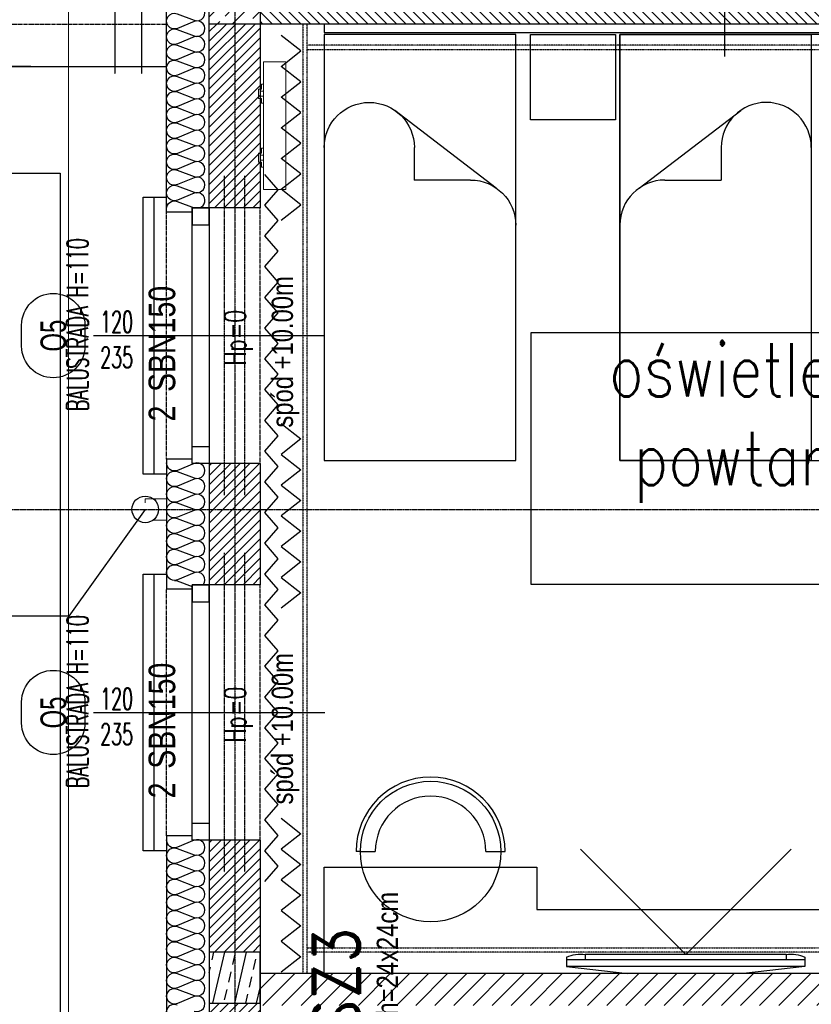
# Model space of a CAD drawing. Header units: millimetres. Extents: x 69081 to 158617, y -37521 to -9534.
# Tile 196 of 256: x 113082 to 113454, y -19121 to -18659. Entities that reach past the tile are written whole.
import ezdxf
from ezdxf.enums import TextEntityAlignment as Align

# ---------------------------------------------------------------- set-up
doc = ezdxf.new("R2010")
doc.units = ezdxf.units.MM
for name, pattern in [('DO', [0.8, 0.6, -0.1, 0, -0.1]), ('DP', [0.5, 0.3, -0.2]), ('HIDDEN', [0.375, 0.25, -0.125]), ('KRESKOWA-SREDNIA', [0.2, 0.12, -0.08]), ('Przerywana', [240, 120, -120])]:
    doc.linetypes.add(name, pattern=pattern)
for name, color, linetype in [('0_oświetlenie', 7, 'Continuous'), ('320-W Umeblowanie', 7, 'Continuous'), ('A-----SZ', 8, 'Continuous'), ('A-ARM', 8, 'Continuous'), ('A-BUD-MA-MATERIALY', 8, 'Continuous'), ('A-MEB', 8, 'Continuous'), ('A-OSI', 8, 'DO'), ('A-SCI', 7, 'Continuous'), ('AM DRZWI ZEWN', 1, 'Continuous'), ('BA_okn', 7, 'Continuous'), ('BA_okp', 2, 'Continuous'), ('BA_okw', 1, 'DP'), ('BA_sym', 7, 'Continuous'), ('BA_TXG', 3, 'Continuous'), ('BA_txs', 2, 'Continuous'), ('BA_WIC', 1, 'Continuous'), ('BI_szr', 8, 'Continuous'), ('BZ_sym', 7, 'Continuous'), ('BZ_WIC', 1, 'Continuous'), ('JS_DACH', 3, 'Continuous'), ('JS_OLKA KONSTR', 231, 'Continuous'), ('Nadproża', 5, 'DO'), ('R-----OP', 1, 'Continuous'), ('słupy', 1, 'Continuous')]:
    doc.layers.add(name, color=color, linetype=linetype)
for name, color, linetype, lineweight in [('320-W Umeblowanie_Nr_pióra__84', 7, 'Continuous', 13), ('IS_Grzejnik', 15, 'Continuous', 5), ('OPIS', 7, 'Continuous', 25)]:
    doc.layers.add(name, color=color, linetype=linetype, lineweight=lineweight)
doc.styles.add('BIKTBG', font='romand.shx', dxfattribs={"width": 0.9})
doc.styles.add('BIKTS', font='bikromsw.shx', dxfattribs={"width": 0.85})
doc.styles.add('ROMANS', font='romans.shx', dxfattribs={"height": 1})
doc.styles.add('WYM--ROMANSSHX-08', font='ROMANS.SHX', dxfattribs={"width": 0.8})

# ---------------------------------------------------------------- blocks, each defined once
blk = doc.blocks.new('A$C19277BFE')
at = {"layer": 'A-MEB', "linetype": 'Continuous'}
for p, q in [((53.01, 90), (200, 90)), ((200, 90), (200, 0)), ((72.04, 9.16), (35.57, 56.81)), ((200, 0), (89.48, 0))]:
    blk.add_line(p, q, dxfattribs=at)
at = {"layer": 'A-MEB'}
for p in [(53.01, 47.65), (68.3, 21.18)]:
    blk.add_line(p, (68.3, 47.65), dxfattribs=at)
at = {"layer": 'A-MEB', "linetype": 'Continuous'}
blk.add_lwpolyline([(94.24, 0), (0, 0), (0, 90), (56.12, 90)], dxfattribs=at)
for centre, start in [((53.01, 68.82), 90), ((89.48, 21.18), 180)]:
    blk.add_arc(centre, 21.18, start, 270, dxfattribs=at)
blk = doc.blocks.new('tv 50 cali')
at = {"layer": 'A-MEB'}
for p, q in [((57768.44, -31219.85), (57797.2, -31216.65)), ((57768.44, -31224.3), (57768.44, -31219.85)), ((57880.44, -31219.85), (57768.44, -31219.85)), ((57851.69, -31216.65), (57797.2, -31216.65)), ((57880.44, -31219.85), (57851.69, -31216.65)), ((57880.44, -31224.3), (57880.44, -31219.85)), ((57880.44, -31223.05), (57768.44, -31223.05)), ((57777.2, -31225.55), (57777.2, -31223.05)), ((57871.69, -31225.55), (57777.2, -31225.55)), ((57871.69, -31225.55), (57871.69, -31223.05))]:
    blk.add_line(p, q, dxfattribs=at)
blk.add_lwpolyline([(57774.95, -31275.04), (57824.44, -31225.55), (57873.94, -31275.04)], dxfattribs=at)
for centre, start, end in [((57775.01, -31209.6), 245.9345, 277.8122), ((57873.88, -31209.6), 262.1878, 294.0655)]:
    blk.add_arc(centre, 16.1, start, end, dxfattribs=at)
blk = doc.blocks.new('osie')
at = {"layer": 'A-OSI'}
for p, q in [((19098.6, -41234.89), (19098.6, -42812.96)), ((18914.68, -41727.43), (20818.3, -41727.43))]:
    blk.add_line(p, q, dxfattribs=at)
blk = doc.blocks.new('Rura spustowa złożona 24')
at = {"layer": '320-W Umeblowanie_Nr_pióra__84', "color": 7, "linetype": 'Przerywana', "lineweight": 13, "flags": 128}
blk.add_lwpolyline([(-50, 50), (-50, -50), (50, -50), (50, 50)], close=True, dxfattribs=at)
blk = doc.blocks.new('symnadpr')
at = {"style": 'BIKTS', "width": 0.8}
blk.add_attdef('SZT_NADPR', text='', height=25, dxfattribs=at).set_placement((-48.74, -11.67), align=Align.RIGHT)
blk.add_attdef('NAZNADPR', (-42.6, -11.67), '', height=25, dxfattribs=at)
blk = doc.blocks.new('A$C04435ce7')
at = {"layer": 'BI_szr'}
h = blk.add_hatch(dxfattribs=at)
h.set_pattern_fill('BIK_ZELBET', color=256, scale=5, style=0)
h.set_pattern_definition([(45, (3974.092, -13331.315), (-7.071068, 7.071068), []), (45, (3981.163, -13331.315), (-7.071068, 7.071068), [5, -3.5])])
h.paths.add_polyline_path([(2487.09, 2694.37), (2511.09, 2694.37), (2511.09, 2654.37), (2487.09, 2654.37)])
h = blk.add_hatch(dxfattribs=at)
h.set_pattern_fill('BIK_ZELBET', color=256, scale=5, angle=32, style=0)
h.set_pattern_definition([(77, (2505.602, 2213.061), (-9.7437, 2.2495), []), (77, (2511.599, 2216.808), (-9.7437, 2.2495), [5, -3.5])])
h.paths.add_polyline_path([(2487.09, 2194.37), (2511.09, 2194.37), (2511.09, 2218.37), (2487.09, 2218.37)])
at = {"layer": 'Nadproża', "ltscale": 0.75}
for p, q in [((2494.1, 2582.98), (2494.1, 2432.98)), ((2503.68, 2582.98), (2503.68, 2432.98)), ((2494.1, 2405.95), (2494.1, 2255.95)), ((2503.68, 2405.95), (2503.68, 2255.95))]:
    blk.add_line(p, q, dxfattribs=at)
at = {"layer": 'słupy', "color": 4}
for points in [[(2487.09, 2694.37), (2511.09, 2694.37), (2511.09, 2654.37), (2487.09, 2654.37)], [(2487.09, 2194.37), (2511.09, 2194.37), (2511.09, 2218.37), (2487.09, 2218.37)]]:
    blk.add_lwpolyline(points, close=True, dxfattribs=at)
at = {"layer": 'BZ_sym'}
ref = blk.add_blockref('symnadpr', (2464.91, 2503.07), dxfattribs=dict(at, xscale=0.5, yscale=0.5, zscale=0.5, rotation=90))
ref.add_attrib('naznadpr', 'SBN150', (2471.16, 2481.57), dxfattribs={"height": 12.5, "rotation": 90, "style": 'BIKTS', "width": 0.8})
ref.add_attrib('szt_nadpr', '2', dxfattribs={"height": 12.5, "rotation": 90, "style": 'BIKTS', "width": 0.8}).set_placement((2471.16, 2475.12), align=Align.RIGHT)
ref = blk.add_blockref('symnadpr', (2464.91, 2326.04), dxfattribs=dict(at, xscale=0.5, yscale=0.5, zscale=0.5, rotation=90))
ref.add_attrib('naznadpr', 'SBN150', (2471.16, 2304.54), dxfattribs={"height": 12.5, "rotation": 90, "style": 'BIKTS', "width": 0.8})
ref.add_attrib('szt_nadpr', '2', dxfattribs={"height": 12.5, "rotation": 90, "style": 'BIKTS', "width": 0.8}).set_placement((2471.16, 2298.09), align=Align.RIGHT)
at = {"layer": 'BA_TXG', "style": 'BIKTBG', "width": 0.9}
blk.add_text('SZ3', height=22, rotation=90, dxfattribs=at).set_placement((2557.89, 2204.75), align=Align.CENTER)
at = {"layer": 'OPIS', "char_height": 10, "rotation": 90, "style": 'WYM--ROMANSSHX-08'}
for s, insert, width, attachment_point in [('{\\fArial|b0|i0|c238|p34;spód +10.00m}', (2516.5, 2464.79), 160, 1), ('{\\fArial|b0|i0|c238|p34;spód +10.00m}', (2516.5, 2287.76), 160, 1), ('{\\fArial|b0|i0|c238|p34;bxh=24x24cm}', (2565.87, 2246.67), 174.3659, 3)]:
    blk.add_mtext(s, dxfattribs=dict(at, insert=insert, width=width, attachment_point=attachment_point))
blk = doc.blocks.new('grzejniki pietro 2')
at = {"layer": 'IS_Grzejnik', "extrusion": (0, 0, -1), "elevation": -289.1}
blk.add_lwpolyline([(-19176.7, -41001.75), (-19176.7, -40941.75), (-19187.2, -40941.75), (-19187.2, -41001.75)], close=True, dxfattribs=at)
at = {"layer": 'IS_Grzejnik', "elevation": 289.1}
for points in [[(19176.7, -40961.25), (19176.7, -40957.92), (19175.3, -40957.92), (19175.3, -40955.59), (19176.7, -40955.59), (19176.7, -40952.25), (19175.7, -40952.25), (19175.7, -40954.59), (19174.3, -40954.59), (19174.3, -40958.92), (19175.7, -40958.92), (19175.7, -40961.25)], [(19176.7, -40991.25), (19176.7, -40987.92), (19175.3, -40987.92), (19175.3, -40985.59), (19176.7, -40985.59), (19176.7, -40982.25), (19175.7, -40982.25), (19175.7, -40984.59), (19174.3, -40984.59), (19174.3, -40988.92), (19175.7, -40988.92), (19175.7, -40991.25)]]:
    blk.add_lwpolyline(points, close=True, dxfattribs=at)
blk = doc.blocks.new('symdrz')
blk.add_lwpolyline([(-10, -30, -1), (-10, 30), (10, 30, -1), (10, -30)], format="xyb", close=True)
at = {"style": 'BIKTS', "width": 0.8}
blk.add_attdef('SZERDRZ', text='', height=25, dxfattribs=at).set_placement((77.15, 8.8), align=Align.CENTER)
blk.add_attdef('SYMDRZ', text='', height=25, dxfattribs=at).set_placement((0, 0), align=Align.MIDDLE)
blk.add_attdef('WYSDRZ', text='', height=25, dxfattribs=at).set_placement((77.15, -9.49), align=Align.TOP_CENTER)
blk = doc.blocks.new('A$C3901f979')
at = {"layer": 'AM DRZWI ZEWN'}
ref = blk.add_blockref('symdrz', (2259.99, 2584.12), dxfattribs=dict(at, xscale=0.4950000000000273, yscale=0.4950000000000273, zscale=0.4950000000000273, rotation=90))
ref.add_attrib('Symdrz', 'O5', dxfattribs={"layer": 'BA_sym', "height": 12, "rotation": 90, "style": 'BIKTS', "width": 0.7}).set_placement((2259.99, 2584.12), align=Align.MIDDLE_CENTER)
ref = blk.add_blockref('symdrz', (2259.99, 2407.09), dxfattribs=dict(at, xscale=0.4950000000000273, yscale=0.4950000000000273, zscale=0.4950000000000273, rotation=90))
ref.add_attrib('Symdrz', 'O5', dxfattribs={"layer": 'BA_sym', "height": 12, "rotation": 90, "style": 'BIKTS', "width": 0.7}).set_placement((2259.99, 2407.09), align=Align.MIDDLE_CENTER)

msp = doc.modelspace()

# ---------------------------------------------------------------- hatches: boundary and pattern name
at = {"layer": 'A-----SZ'}
h = msp.add_hatch(dxfattribs=at)
h.set_pattern_fill('ANSI31', color=256, angle=270)
h.set_pattern_definition([(315, (133450.083, 11015.9974), (2.24506402, 2.24506404), [])])
h.paths.add_polyline_path([(113496.1814, -18636.5849), (113496.1814, -18660.5849), (113195.1814, -18660.5849), (113195.1814, -18636.5849)])
h = msp.add_hatch(dxfattribs=at)
h.set_pattern_fill('ANSI31', color=256)
h.set_pattern_definition([(45, (83518.599, 1415.9265), (-2.24506404, 2.24506402), [])])
h.paths.add_polyline_path([(113171.1814, -18660.5849), (113195.1814, -18660.5849), (113195.1814, -18746.9725), (113171.1814, -18746.9725)])
h = msp.add_hatch(dxfattribs=at)
h.set_pattern_fill('ANSI31', color=256, scale=2)
h.set_pattern_definition([(45, (77432.36, 11586.2524), (-4.4901281, 4.4901281), [])])
h.paths.add_polyline_path([(113616.1415, -18660.5941), (113604.1415, -18660.5941), (113604.1415, -18910.5941), (113625.1415, -18910.5941), (113625.1415, -18898.5941), (113616.1415, -18898.5941)])
h.paths.add_polyline_path([(113821.1415, -18696.5941), (113733.1415, -18696.5941), (113733.1415, -18660.5941), (113721.1415, -18660.5941), (113721.1415, -18708.5941), (113821.1415, -18708.5941)])
h.paths.add_polyline_path([(113821.1415, -18898.5941), (113728.1415, -18898.5941), (113728.1415, -18910.5941), (113821.1415, -18910.5941)])
h.paths.add_polyline_path([(113821.1415, -19106.5941), (113195.1415, -19106.5941), (113195.1415, -19121.5941), (113821.1415, -19121.5941)])
h.paths.add_polyline_path([(114646.1415, -19106.5941), (114020.1415, -19106.5941), (114020.1415, -19121.5941), (114646.1415, -19121.5941)])
h.paths.add_polyline_path([(114113.1945, -18898.5941), (114020.1415, -18898.5941), (114020.1415, -18910.5941), (114113.1945, -18910.5941)])
h.paths.add_polyline_path([(114237.1415, -18660.5941), (114225.1415, -18660.5941), (114225.1415, -18898.5941), (114216.1945, -18898.5941), (114216.1945, -18910.5941), (114237.1415, -18910.5941)])
h.paths.add_polyline_path([(114120.1415, -18660.5941), (114108.1415, -18660.5941), (114108.1415, -18696.5941), (114020.1415, -18696.5941), (114020.1415, -18708.5941), (114120.1415, -18708.5941)])
h.paths.add_polyline_path([(114128.1415, -19261.5941), (114020.1415, -19261.5941), (114020.1415, -19273.5941), (114128.1415, -19273.5941)])
h.paths.add_polyline_path([(114287.1415, -19261.5941), (114231.1415, -19261.5941), (114231.1415, -19273.5941), (114275.1415, -19273.5941), (114275.1415, -19421.5941), (114287.1415, -19421.5941)])
h.paths.add_polyline_path([(114646.1415, -19421.5941), (114108.1415, -19421.5941), (114108.1415, -19436.5941), (114646.1415, -19436.5941)])
h.paths.add_polyline_path([(114120.1415, -19373.5941), (114020.1415, -19373.5941), (114020.1415, -19385.5941), (114108.1415, -19385.5941), (114108.1415, -19421.5941), (114120.1415, -19421.5941)])
h.paths.add_polyline_path([(114120.1415, -19436.5941), (114108.1415, -19436.5941), (114108.1415, -19472.5941), (114020.1415, -19472.5941), (114020.1415, -19484.5941), (114120.1415, -19484.5941)])
h.paths.add_polyline_path([(113821.1415, -19373.5941), (113721.1415, -19373.5941), (113721.1415, -19421.5941), (113721.1415, -19484.5941), (113821.1415, -19484.5941), (113821.1415, -19472.5941), (113733.1415, -19472.5941), (113733.1415, -19421.5941), (113733.1415, -19385.5941), (113821.1415, -19385.5941)])
h.paths.add_polyline_path([(114130.1415, -19634.5941), (114020.1415, -19634.5941), (114020.1415, -19646.5941), (114130.1415, -19646.5941)])
h = msp.add_hatch(dxfattribs=at)
h.set_pattern_fill('ANSI31', color=256)
h.set_pattern_definition([(45, (83518.599, 1238.8996), (-2.24506404, 2.24506402), [])])
h.paths.add_polyline_path([(113171.1814, -18866.9725), (113195.1814, -18866.9725), (113195.1814, -18923.9994), (113171.1814, -18923.9994)])
h = msp.add_hatch(dxfattribs=at)
h.set_pattern_fill('ANSI31', color=256)
h.set_pattern_definition([(45, (83518.599, 1066.314), (-2.24506404, 2.24506402), [])])
h.paths.add_polyline_path([(113171.1814, -19043.9994), (113195.1814, -19043.9994), (113195.1814, -19096.5849), (113171.1814, -19096.5849)])
h = msp.add_hatch(dxfattribs=at)
h.set_pattern_fill('ANSI31', color=256)
h.set_pattern_definition([(45, (83518.599, 914.314), (-2.24506404, 2.24506402), [])])
h.paths.add_polyline_path([(113171.1814, -19120.5849), (113195.1814, -19120.5849), (113195.1814, -19248.5849), (113171.1814, -19248.5849)])

# ---------------------------------------------------------------- linework, layer by layer
at = {"layer": '0_oświetlenie', "color": 7, "lineweight": 5, "elevation": 1}
msp.add_lwpolyline([(111353.9326, -21359.284), (114660.1136, -21359.284), (114644.1136, -18638.284), (113105.1136, -18638.284), (113105.1136, -19854.284), (112602.3789, -19854.284), (112319.9319, -18630.8715), (110820.3763, -18977.0712), (111353.9326, -21359.284)], dxfattribs=at)
at = {"layer": 'A-BUD-MA-MATERIALY'}
for points in [[(113166.6546, -18746.9817, 1.03491482), (113164.0502, -18740.1206), (113156.2323, -18743.3992, -1.47258809), (113156.1, -18736.5749), (113164.1825, -18739.6017, 1.47258809), (113164.0502, -18732.7774), (113156.2323, -18736.056, -1.47258809), (113156.1, -18729.2318), (113164.1825, -18732.2585, 1.47258809), (113164.0502, -18725.4342), (113156.2323, -18728.7129, -1.47258809), (113156.1, -18721.8886), (113164.1825, -18724.9154, 1.47258809), (113164.0502, -18718.0911), (113156.2323, -18721.3697, -1.47258809), (113156.1, -18714.5455), (113164.1825, -18717.5722, 1.47258809), (113164.0502, -18710.7479), (113156.2323, -18714.0266, -1.47258809), (113156.1, -18707.2023), (113164.1825, -18710.2291, 1.47258809), (113164.0502, -18703.4048), (113156.2323, -18706.6834, -1.47258809), (113156.1, -18699.8592), (113164.1825, -18702.8859, 1.47258809), (113164.0502, -18696.0616), (113156.2323, -18699.3403, -1.47258809), (113156.1, -18692.516), (113164.1825, -18695.5428, 1.47258809), (113164.0502, -18688.7185), (113156.2323, -18691.9971, -1.47258809), (113156.1, -18685.1729), (113164.1825, -18688.1996, 1.47258809), (113164.0502, -18681.3753), (113156.2323, -18684.654, -1.47258809), (113156.1, -18677.8297), (113164.1825, -18680.8565, 1.47258809), (113164.0502, -18674.0322), (113156.2323, -18677.3108, -1.47258809), (113156.1, -18670.4866), (113164.1825, -18673.5133, 1.47258809), (113164.0502, -18666.689), (113156.2323, -18669.9677, -1.47258809), (113156.1, -18663.1434), (113164.1825, -18666.1702, 1.47258809), (113164.0502, -18659.3459), (113156.2323, -18662.6245, -1.47258809), (113156.1, -18655.8003), (113164.1825, -18658.827, 1.47258809), (113164.0502, -18652.0027)], [(113151.1415, -18747.4277, -0.52970176), (113156.1, -18743.9181), (113164.1825, -18746.9448, 0.00745905), (113164.2857, -18746.9817, 0.00745905)], [(113168.4074, -18924.0086, 0.76471302), (113164.0502, -18918.4198), (113156.2323, -18921.6984, -1.47258809), (113156.1, -18914.8742), (113164.1825, -18917.9009, 1.47258809), (113164.0502, -18911.0766), (113156.2323, -18914.3553, -1.47258809), (113156.1, -18907.531), (113164.1825, -18910.5578, 1.47258809), (113164.0502, -18903.7335), (113156.2323, -18907.0121, -1.47258809), (113156.1, -18900.1879), (113164.1825, -18903.2146, 1.47258809), (113164.0502, -18896.3903), (113156.2323, -18899.669, -1.47258809), (113156.1, -18892.8447), (113164.1825, -18895.8715, 1.47258809), (113164.0502, -18889.0472), (113156.2323, -18892.3258, -1.47258809), (113156.1, -18885.5016), (113164.1825, -18888.5283, 1.47258809), (113164.0502, -18881.704), (113156.2323, -18884.9827, -1.47258809), (113156.1, -18878.1584), (113164.1825, -18881.1851, 1.47258809), (113164.0502, -18874.3609), (113156.2323, -18877.6395, -1.47258809), (113156.1, -18870.8153), (113164.1825, -18873.842, 1.47258809), (113164.0502, -18867.0177), (113156.2323, -18870.2964, -0.55167917), (113151.1451, -18866.732)], [(113154.8124, -18921.9841, -0.08981836), (113156.1, -18922.2173), (113163.1415, -18924.8542)], [(113164.1825, -19124.3004, 1.47258809), (113164.0502, -19117.4762), (113156.2323, -19120.7548, -1.47258809), (113156.1, -19113.9305), (113164.1825, -19116.9573, 1.47258809), (113164.0502, -19110.133), (113156.2323, -19113.4117, -1.47258809), (113156.1, -19106.5874), (113164.1825, -19109.6141, 1.47258809), (113164.0502, -19102.7899), (113156.2323, -19106.0685, -1.47258809), (113156.1, -19099.2442), (113164.1825, -19102.271, 1.47258809), (113164.0502, -19095.4467), (113156.2323, -19098.7254, -1.47258809), (113156.1, -19091.9011), (113164.1825, -19094.9278, 1.47258809), (113164.0502, -19088.1036), (113156.2323, -19091.3822, -1.47258809), (113156.1, -19084.5579), (113164.1825, -19087.5847, 1.47258809), (113164.0502, -19080.7604), (113156.2323, -19084.0391, -1.47258809), (113156.1, -19077.2148), (113164.1825, -19080.2415, 1.47258809), (113164.0502, -19073.4173), (113156.2323, -19076.6959, -1.47258809), (113156.1, -19069.8716), (113164.1825, -19072.8984, 1.47258809), (113164.0502, -19066.0741), (113156.2323, -19069.3528, -1.47258809), (113156.1, -19062.5285), (113164.1825, -19065.5552, 1.47258809), (113164.0502, -19058.731), (113156.2323, -19062.0096, -1.47258809), (113156.1, -19055.1853), (113164.1825, -19058.2121, 1.47258809), (113164.0502, -19051.3878), (113156.2323, -19054.6664, -1.47258809), (113156.1, -19047.8422), (113164.1825, -19050.8689, 1.47258809), (113164.0502, -19044.0446), (113156.2323, -19047.3233, -0.55167917), (113151.1451, -19043.7589)], [(113164.1825, -19124.3004, 1.47258809), (113164.0502, -19117.4762), (113156.2323, -19120.7548, -1.47258809), (113156.1, -19113.9305), (113164.1825, -19116.9573, 1.47258809), (113164.0502, -19110.133), (113156.2323, -19113.4117, -1.47258809), (113156.1, -19106.5874), (113164.1825, -19109.6141, 1.47258809), (113164.0502, -19102.7899), (113156.2323, -19106.0685, -1.47258809), (113156.1, -19099.2442), (113164.1825, -19102.271, 1.47258809), (113164.0502, -19095.4467), (113156.2323, -19098.7254, -1.47258809), (113156.1, -19091.9011), (113164.1825, -19094.9278, 1.47258809), (113164.0502, -19088.1036), (113156.2323, -19091.3822, -1.47258809), (113156.1, -19084.5579), (113164.1825, -19087.5847, 1.47258809), (113164.0502, -19080.7604), (113156.2323, -19084.0391, -1.47258809), (113156.1, -19077.2148), (113164.1825, -19080.2415, 1.47258809), (113164.0502, -19073.4173), (113156.2323, -19076.6959, -0.55167917), (113151.1451, -19073.1316)], [(113156.2323, -19128.098, -1.47258809), (113156.1, -19121.2737)], [(113156.2323, -19128.098, -1.47258809), (113156.1, -19121.2737)]]:
    msp.add_lwpolyline(points, format="xyb", dxfattribs=at)
at = {"layer": 'A-MEB'}
for p, q in [((113242.2187, -19049.3206), (113240.2187, -19049.3206)), ((113242.2187, -19049.3206), (113249.2187, -19049.3206)), ((113301.2187, -19049.3206), (113308.2187, -19049.3206)), ((113308.2187, -19049.3206), (113310.2187, -19049.3206))]:
    msp.add_line(p, q, dxfattribs=at)
at = {"layer": 'A-MEB', "linetype": 'KRESKOWA-SREDNIA'}
for points in [[(113217.1415, -19106.5941), (113217.1415, -18660.5941), (113215.1415, -18660.5941), (113215.1415, -19106.5941)], [(113217.1415, -18672.5941), (113604.1415, -18672.5941), (113604.1415, -18670.5941), (113217.1415, -18670.5941)], [(113217.1415, -19094.5941), (113604.1415, -19094.5941), (113604.1415, -19096.5941), (113217.1415, -19096.5941)]]:
    msp.add_lwpolyline(points, dxfattribs=at)
at = {"layer": 'A-MEB'}
for points in [[(113594.1415, -18664.5941), (113594.1415, -18660.5941), (113225.1415, -18660.5941), (113225.1415, -18664.5941)], [(113315.2187, -18665.5941), (113225.2187, -18665.5941), (113225.2187, -18865.5941), (113315.2187, -18865.5941)], [(113544.1415, -18665.5941), (113364.1415, -18665.5941), (113364.1415, -18865.5941), (113544.1415, -18865.5941)]]:
    msp.add_lwpolyline(points, close=True, dxfattribs=at)
for points in [[(113204.9592, -18680.4727), (113214.1949, -18673.252), (113204.9592, -18666.0312)], [(113362.1415, -18705.5941), (113322.1415, -18705.5941), (113322.1415, -18665.5941), (113362.1415, -18665.5941), (113362.1415, -18705.5941)], [(113204.9592, -18694.9142), (113214.1949, -18687.6935), (113204.9592, -18680.4727)], [(113204.9592, -18709.3557), (113214.1949, -18702.1349), (113204.9592, -18694.9142)], [(113204.9592, -18723.7972), (113214.1949, -18716.5764), (113204.9592, -18709.3557)], [(113204.9592, -18738.2386), (113214.1949, -18731.0179), (113204.9592, -18723.7972)], [(113197.3951, -18745.6795), (113203.6308, -18738.4588), (113197.3951, -18731.238)], [(113204.9592, -18752.6801), (113214.1949, -18745.4594), (113204.9592, -18738.2386)], [(113197.3951, -18760.121), (113203.6308, -18752.9003), (113197.3951, -18745.6795)], [(113197.3951, -18774.5625), (113203.6308, -18767.3417), (113197.3951, -18760.121)], [(113197.3951, -18789.0039), (113203.6308, -18781.7832), (113197.3951, -18774.5625)], [(113197.3951, -18803.4454), (113203.6308, -18796.2247), (113197.3951, -18789.0039)], [(113197.3951, -18817.8869), (113203.6308, -18810.6662), (113197.3951, -18803.4454)], [(113197.3951, -18832.3284), (113203.6308, -18825.1076), (113197.3951, -18817.8869)], [(113197.3951, -18846.7699), (113203.6308, -18839.5491), (113197.3951, -18832.3284)], [(113197.3951, -18861.2113), (113203.6308, -18853.9906), (113197.3951, -18846.7699)], [(113204.9592, -18848.314), (113214.1949, -18855.5347), (113204.9592, -18862.7555)], [(113197.3951, -18875.6528), (113203.6308, -18868.4321), (113197.3951, -18861.2113)], [(113204.9592, -18862.7555), (113214.1949, -18869.9762), (113204.9592, -18877.197)], [(113197.3951, -18890.0943), (113203.6308, -18882.8736), (113197.3951, -18875.6528)], [(113204.9592, -18877.197), (113214.1949, -18884.4177), (113204.9592, -18891.6384)], [(113197.3951, -18904.5358), (113203.6308, -18897.315), (113197.3951, -18890.0943)], [(113204.9592, -18891.6384), (113214.1949, -18898.8592), (113204.9592, -18906.0799)], [(113197.3951, -18918.9773), (113203.6308, -18911.7565), (113197.3951, -18904.5358)], [(113204.9592, -18906.0799), (113214.1949, -18913.3007), (113204.9592, -18920.5214)], [(113197.3951, -18933.4187), (113203.6308, -18926.198), (113197.3951, -18918.9773)], [(113204.9592, -18920.5214), (113214.1949, -18927.7421), (113204.9592, -18934.9629)], [(113197.3951, -18947.8602), (113203.6308, -18940.6395), (113197.3951, -18933.4187)], [(113197.3951, -18962.3017), (113203.6308, -18955.0809), (113197.3951, -18947.8602)], [(113197.3951, -18976.7432), (113203.6308, -18969.5224), (113197.3951, -18962.3017)], [(113197.3951, -18991.1846), (113203.6308, -18983.9639), (113197.3951, -18976.7432)], [(113197.3951, -19005.6261), (113203.6308, -18998.4054), (113197.3951, -18991.1846)], [(113197.3951, -19020.0676), (113203.6308, -19012.8469), (113197.3951, -19005.6261)], [(113197.3951, -19034.5091), (113203.6308, -19027.2883), (113197.3951, -19020.0676)], [(113197.3951, -19048.9506), (113203.6308, -19041.7298), (113197.3951, -19034.5091)], [(113204.9592, -19033.7296), (113214.1949, -19040.9503), (113204.9592, -19048.171)], [(113197.3951, -19063.392), (113203.6308, -19056.1713), (113197.3951, -19048.9506)], [(113204.9592, -19048.171), (113214.1949, -19055.3918), (113204.9592, -19062.6125)], [(113464.9786, -19106.5941), (113225.2187, -19106.5941), (113225.2187, -19056.5941), (113325.2187, -19056.5941), (113325.2187, -19076.5941), (113464.9786, -19076.5941), (113464.9786, -19106.5941)], [(113204.9592, -19062.6125), (113214.1949, -19069.8333), (113204.9592, -19077.054)], [(113204.9592, -19077.054), (113214.1949, -19084.2747), (113204.9592, -19091.4955)], [(113204.9592, -19091.4955), (113214.1949, -19098.7162), (113204.9592, -19105.937)]]:
    msp.add_lwpolyline(points, dxfattribs=at)
msp.add_circle((113275.2187, -19049.3206), 33, dxfattribs=at)
for radius in [35, 26]:
    msp.add_arc((113275.2187, -19049.3206), radius, 360, 180, dxfattribs=at)
at = {"layer": 'A-SCI', "color": 4}
for p, q in [((113821.1415, -18660.5941), (113195.1415, -18660.5941)), ((113151.1415, -18864.9817), (113151.1415, -18926.0086)), ((113195.1415, -18866.9817), (113163.1415, -18866.9817)), ((113195.1415, -18924.0086), (113163.1415, -18924.0086)), ((113195.1415, -19044.0086), (113163.1415, -19044.0086))]:
    msp.add_line(p, q, dxfattribs=at)
at = {"layer": 'A-SCI', "color": 5}
msp.add_line((113821.1415, -19106.5941), (113195.1415, -19106.5941), dxfattribs=at)
msp.add_line((113821.1415, -19106.5941), (113195.1415, -19106.5941), dxfattribs=at)
at = {"layer": 'A-SCI', "color": 4}
for points in [[(113163.1415, -18746.9817), (113163.1415, -18748.9817), (113151.1415, -18748.9817), (113151.1415, -18600.5941)], [(113171.1415, -18746.9817), (113171.1415, -18746.9817), (113171.1415, -18620.5941)], [(113821.1415, -18660.5941), (113195.1415, -18660.5941), (113195.1415, -18746.9817), (113163.1415, -18746.9817)], [(112385.6788, -18680.5941), (113151.1415, -18680.5941)], [(113163.1415, -18866.9817), (113163.1415, -18864.9817), (113151.1415, -18864.9817)], [(113171.1415, -18866.9817), (113171.1415, -18924.0086)], [(113195.1415, -18866.9817), (113195.1415, -18924.0086)], [(113163.1415, -18924.0086), (113163.1415, -18926.0086), (113151.1415, -18926.0086)], [(113151.1415, -19042.0086), (113151.1415, -19250.5941)], [(113163.1415, -19044.0086), (113163.1415, -19042.0086), (113151.1415, -19042.0086)], [(113171.1415, -19044.0086), (113171.1415, -19248.5941)], [(113195.1415, -19044.0086), (113195.1415, -19248.5941)]]:
    msp.add_lwpolyline(points, dxfattribs=at)
at = {"layer": 'BA_okn'}
for points in [[(113163.1415, -18866.9817), (113163.1415, -18746.9817), (113171.1415, -18746.9817), (113171.1415, -18866.9817)], [(113163.1415, -18746.9817), (113163.1415, -18754.9817), (113171.1415, -18754.9817), (113171.1415, -18746.9817)], [(113163.1415, -18866.9817), (113163.1415, -18858.9817), (113171.1415, -18858.9817), (113171.1415, -18866.9817)], [(113163.1415, -19044.0086), (113163.1415, -18924.0086), (113171.1415, -18924.0086), (113171.1415, -19044.0086)], [(113163.1415, -18924.0086), (113163.1415, -18932.0086), (113171.1415, -18932.0086), (113171.1415, -18924.0086)], [(113163.1415, -19044.0086), (113163.1415, -19036.0086), (113171.1415, -19036.0086), (113171.1415, -19044.0086)]]:
    msp.add_lwpolyline(points, close=True, dxfattribs=at)
at = {"layer": 'BA_okp'}
for points in [[(113151.1415, -18871.9817), (113140.1415, -18871.9817), (113140.1415, -18741.9817), (113151.1415, -18741.9817)], [(113151.1415, -19049.0086), (113140.1415, -19049.0086), (113140.1415, -18919.0086), (113151.1415, -18919.0086)]]:
    msp.add_lwpolyline(points, dxfattribs=at)
for points in [[(113140.1415, -18741.9817), (113145.1415, -18741.9817), (113145.1415, -18871.9817), (113140.1415, -18871.9817)], [(113140.1415, -18919.0086), (113145.1415, -18919.0086), (113145.1415, -19049.0086), (113140.1415, -19049.0086)]]:
    msp.add_lwpolyline(points, close=True, dxfattribs=at)
at = {"layer": 'BA_okw'}
for p, q in [((113151.1415, -18864.9817), (113151.1415, -18748.9817)), ((113195.1415, -18866.9817), (113195.1415, -18746.9817)), ((113151.1415, -19042.0086), (113151.1415, -18926.0086)), ((113195.1415, -19044.0086), (113195.1415, -18924.0086))]:
    msp.add_line(p, q, dxfattribs=at)
msp.add_lwpolyline([(112381.5232, -18660.5941), (113151.1415, -18660.5941)], dxfattribs=at)
at = {"layer": 'BA_WIC'}
for p, q in [((113413.2716, -18598.6498), (113413.2716, -18675.8021)), ((113116.7381, -18806.9817), (113225.5449, -18806.9817)), ((113116.7381, -18984.0086), (113225.5449, -18984.0086))]:
    msp.add_line(p, q, dxfattribs=at)
msp.add_lwpolyline([(113141.1415, -18888.5941), (113105.2023, -18938.7021), (112948.1259, -18938.7021)], dxfattribs=at)
at = {"layer": 'BZ_WIC'}
msp.add_lwpolyline([(112385.6788, -18678.5941), (113151.1415, -18680.5941)], dxfattribs=at)
msp.add_lwpolyline([(113101.1415, -19766.5941), (112688.1786, -19766.5941), (112448.9992, -18730.5941), (113101.1415, -18730.5941)], close=True, dxfattribs=at)
at = {"layer": 'JS_DACH', "linetype": 'HIDDEN'}
for points in [[(113126.8665, -18590.5941), (113126.8665, -18683.9712)], [(113139.3665, -18590.5941), (113139.3665, -18683.9712)]]:
    msp.add_lwpolyline(points, dxfattribs=at)
at = {"layer": 'JS_DACH'}
msp.add_circle((113141.1415, -18888.5941), 6.25, dxfattribs=at)

# ---------------------------------------------------------------- block references
at = {"layer": '320-W Umeblowanie', "color": 7, "linetype": 'Continuous', "lineweight": 13, "xscale": 0.1, "yscale": 0.1, "zscale": 100, "rotation": 269.9999999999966}
msp.add_blockref('Rura spustowa złożona 24', (113146.1415, -18888.5941), dxfattribs=at)
at = {"layer": 'A-ARM', "xscale": -1, "rotation": 180}
msp.add_blockref('tv 50 cali', (55570.6544, -50323.2415), dxfattribs=at)
at = {"layer": 'A-MEB', "extrusion": (0, 0, -1), "zscale": -1, "rotation": 270.0000000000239}
msp.add_blockref('A$C19277BFE', (-113315.2187, -18665.5941), dxfattribs=at)
at = {"layer": 'A-MEB', "extrusion": (0, 0, -1), "xscale": -1, "zscale": -1, "rotation": 89.99999999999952}
msp.add_blockref('A$C19277BFE', (-113364.1415, -18665.5941), dxfattribs=at)
at = {"layer": 'A-SCI', "color": 4}
msp.add_blockref('osie', (94084.5456, 22838.835), dxfattribs=at)
at = {"layer": 'AM DRZWI ZEWN'}
msp.add_blockref('A$C3901f979', (110837.8965, -21391.1009), dxfattribs=at)
at = {"layer": 'IS_Grzejnik'}
msp.add_blockref('grzejniki pietro 2', (94019.9764, 22263.4019, -289.1), dxfattribs=at)
at = {"layer": 'JS_OLKA KONSTR'}
msp.add_blockref('A$C04435ce7', (110684.0499, -21314.9635), dxfattribs=at)

# ---------------------------------------------------------------- texts
at = {"layer": '0_oświetlenie', "linetype": 'Continuous', "insert": (113516.417, -18810.4944, 1), "char_height": 25, "width": 378.004849, "attachment_point": 2, "style": 'WYM--ROMANSSHX-08', "bg_fill": 16, "box_fill_scale": 1.2, "bg_fill_color": 257, "bg_fill_transparency": 0}
msp.add_mtext('\\Fsimplex.shx|c238;oświetlenie wg projektu powtarzalnego wnętrz \\Pmoduł 1A', dxfattribs=at)
at = {"layer": 'BA_txs', "char_height": 10, "width": 211.406726, "attachment_point": 1, "style": 'ROMANS'}
for insert in [(113119.9248, -18795.5119), (113119.9248, -18972.5388)]:
    msp.add_mtext('\\pxse0.96;{\\W0.6;\\C1;120\\P235}', dxfattribs=dict(at, insert=insert))
at = {"layer": 'R-----OP', "char_height": 10, "rotation": 90, "style": 'ROMANS'}
for s, insert, width, attachment_point in [('\\pxql;{\\W0.6;BALUSTRADA H=110}', (113104.3291, -18842.4571), 237.48282, 1), ('\\pxql;{\\W0.7;Hp=0}', (113191.7056, -18821.0001), 246.829506, 7), ('\\pxql;{\\W0.6;BALUSTRADA H=110}', (113104.3291, -19019.484), 237.48282, 1), ('\\pxql;{\\W0.7;Hp=0}', (113191.7056, -18998.027), 246.829506, 7)]:
    msp.add_mtext(s, dxfattribs=dict(at, insert=insert, width=width, attachment_point=attachment_point))

doc.saveas('drawing.dxf')
